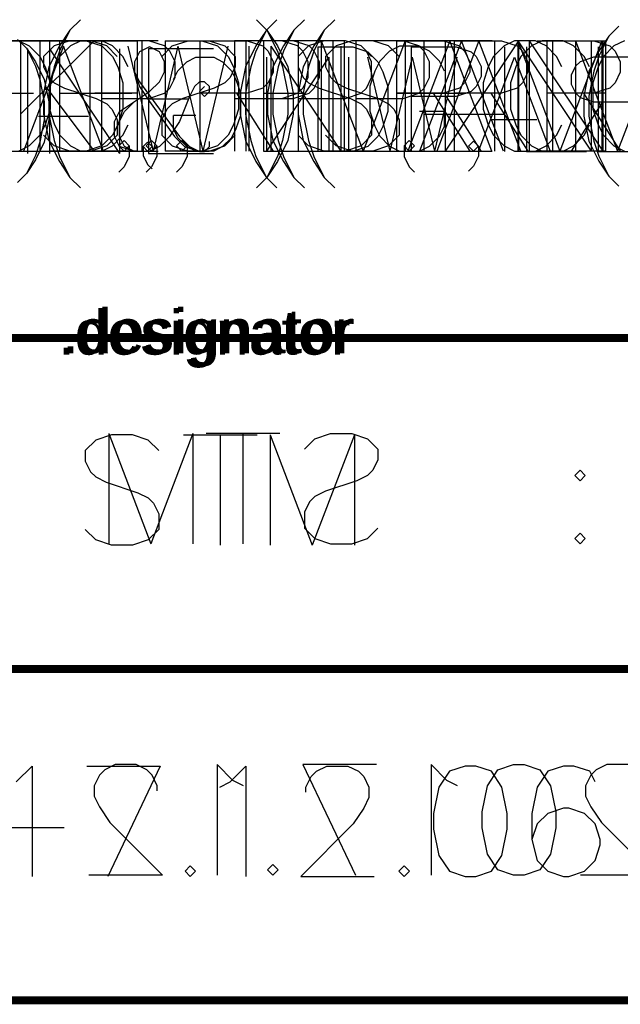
# Model space of a CAD drawing. Header units: millimetres. Extents: x 138 to 555, y 26 to 334.
# Tile 20 of 202: x 261 to 271, y 26 to 44. Entities that reach past the tile are written whole.
import ezdxf

# ---------------------------------------------------------------- set-up
doc = ezdxf.new("R2010")
doc.units = ezdxf.units.MM
for name, color, linetype in [('BottomLayer', 5, 'Continuous'), ('BottomOverlay', 54, 'Continuous'), ('BottomPaste', 16, 'Continuous'), ('BottomSolder', 6, 'Continuous'), ('DrillDrawing', 1, 'Continuous'), ('KeepOutLayer', 6, 'Continuous'), ('Mechanical27', 56, 'Continuous'), ('Mechanical30', 56, 'Continuous'), ('Mechanical31', 56, 'Continuous'), ('Mechanical32', 56, 'Continuous'), ('MidLayer1', 16, 'Continuous'), ('MidLayer2', 76, 'Continuous'), ('MidLayer3', 90, 'Continuous'), ('TopLayer', 1, 'Continuous'), ('TopOverlay', 2, 'Continuous'), ('TopPaste', 8, 'Continuous'), ('TopSolder', 216, 'Continuous')]:
    doc.layers.add(name, color=color, linetype=linetype)

# ---------------------------------------------------------------- blocks, each defined once
blk = doc.blocks.new('CARTOUCHE_STM_TOP_485')
at = {"layer": 'Mechanical31'}
for p, q in [((58.362, 10.257), (58.076, 10.162)), ((58.743, 10.257), (58.362, 10.257)), ((59.028, 10.162), (58.743, 10.257)), ((59.666, 10.257), (60.999, 10.257)), ((60.333, 10.257), (60.333, 8.257)), ((61.237, 10.257), (61.237, 8.257)), ((61.237, 10.257), (61.999, 8.257)), ((62.761, 10.257), (61.999, 8.257)), ((62.761, 10.257), (62.761, 8.257)), ((58.076, 10.162), (57.886, 9.971)), ((59.219, 9.971), (59.028, 10.162)), ((57.886, 9.971), (57.886, 9.781)), ((57.886, 9.781), (57.981, 9.59)), ((57.981, 9.59), (58.076, 9.495)), ((58.076, 9.495), (58.267, 9.4)), ((58.267, 9.4), (58.838, 9.209)), ((58.838, 9.209), (59.028, 9.114)), ((59.028, 9.114), (59.124, 9.019)), ((59.124, 9.019), (59.219, 8.829)), ((59.219, 8.829), (59.219, 8.543)), ((58.076, 8.353), (57.886, 8.543)), ((59.219, 8.543), (59.028, 8.353)), ((58.362, 8.257), (58.076, 8.353)), ((58.743, 8.257), (58.362, 8.257)), ((59.028, 8.353), (58.743, 8.257)), ((56.637, 3.971), (56.923, 4.257)), ((56.923, 4.257), (56.923, 2.257)), ((57.913, 4.257), (59.246, 4.257)), ((59.246, 4.257), (58.294, 2.257)), ((60.513, 3.971), (60.798, 4.257)), ((60.798, 4.257), (60.798, 2.257)), ((61.979, 4.066), (62.074, 4.162)), ((62.074, 4.162), (62.265, 4.257)), ((62.265, 4.257), (62.646, 4.257)), ((62.646, 4.257), (62.836, 4.162)), ((62.836, 4.162), (62.931, 4.066)), ((64.483, 4.162), (64.293, 3.876)), ((64.769, 4.257), (64.483, 4.162)), ((64.959, 4.257), (64.769, 4.257)), ((65.245, 4.162), (64.959, 4.257)), ((65.435, 3.876), (65.245, 4.162)), ((66.264, 4.162), (66.073, 3.876)), ((66.549, 4.257), (66.264, 4.162)), ((66.74, 4.257), (66.549, 4.257)), ((67.026, 4.162), (66.74, 4.257)), ((67.121, 3.971), (67.026, 4.162)), ((60.322, 3.876), (60.513, 3.971)), ((61.884, 3.876), (61.979, 4.066)), ((62.931, 4.066), (63.026, 3.876)), ((61.884, 3.781), (61.884, 3.876)), ((63.026, 3.876), (63.026, 3.686)), ((64.293, 3.876), (64.198, 3.4)), ((65.531, 3.4), (65.435, 3.876)), ((66.073, 3.876), (65.978, 3.4)), ((63.026, 3.686), (62.931, 3.495)), ((62.931, 3.495), (62.741, 3.209)), ((64.198, 3.4), (64.198, 3.114)), ((65.531, 3.114), (65.531, 3.4)), ((65.978, 3.4), (65.978, 2.924)), ((66.264, 3.4), (66.073, 3.209)), ((66.549, 3.495), (66.264, 3.4)), ((66.645, 3.495), (66.549, 3.495)), ((66.93, 3.4), (66.645, 3.495)), ((67.121, 3.209), (66.93, 3.4)), ((62.741, 3.209), (61.789, 2.257)), ((64.198, 3.114), (64.293, 2.638)), ((65.435, 2.638), (65.531, 3.114)), ((66.073, 3.209), (65.978, 2.924)), ((67.216, 2.924), (67.121, 3.209)), ((65.978, 2.924), (66.073, 2.543)), ((67.216, 2.829), (67.216, 2.924)), ((67.121, 2.543), (67.216, 2.829)), ((64.293, 2.638), (64.483, 2.353)), ((65.245, 2.353), (65.435, 2.638)), ((66.073, 2.543), (66.264, 2.353)), ((66.93, 2.353), (67.121, 2.543)), ((59.789, 2.448), (59.694, 2.353)), ((59.694, 2.353), (59.789, 2.257)), ((59.884, 2.353), (59.789, 2.448)), ((59.789, 2.257), (59.884, 2.353)), ((63.664, 2.448), (63.569, 2.353)), ((63.569, 2.353), (63.664, 2.257)), ((63.76, 2.353), (63.664, 2.448)), ((63.664, 2.257), (63.76, 2.353)), ((64.483, 2.353), (64.769, 2.257)), ((64.959, 2.257), (65.245, 2.353)), ((66.264, 2.353), (66.549, 2.257)), ((66.645, 2.257), (66.93, 2.353)), ((61.789, 2.257), (63.122, 2.257)), ((64.769, 2.257), (64.959, 2.257)), ((66.549, 2.257), (66.645, 2.257))]:
    blk.add_line(p, q, dxfattribs=at)
at = {"layer": 'Mechanical31', "const_width": 0.12}
for points in [[(38, 12), (80, 12)], [(38, 6), (80, 6)], [(0, 0), (121, 0)]]:
    blk.add_lwpolyline(points, dxfattribs=at)
blk = doc.blocks.new('CARTOUCHE_STM_BOTTOM_486')
at = {"layer": 'Mechanical32'}
for p, q in [((58.239, 10.257), (59.001, 8.257)), ((58.239, 10.257), (58.239, 8.257)), ((59.763, 10.257), (59.001, 8.257)), ((59.763, 10.257), (59.763, 8.257)), ((61.334, 10.257), (60.001, 10.257)), ((60.667, 10.257), (60.667, 8.257)), ((61.972, 10.162), (62.257, 10.257)), ((62.257, 10.257), (62.638, 10.257)), ((62.638, 10.257), (62.924, 10.162)), ((61.781, 9.971), (61.972, 10.162)), ((62.924, 10.162), (63.114, 9.971)), ((63.114, 9.971), (63.114, 9.781)), ((63.114, 9.781), (63.019, 9.59)), ((62.924, 9.495), (62.733, 9.4)), ((63.019, 9.59), (62.924, 9.495)), ((66.679, 9.495), (66.775, 9.59)), ((66.775, 9.4), (66.679, 9.495)), ((66.775, 9.59), (66.87, 9.495)), ((66.87, 9.495), (66.775, 9.4)), ((62.733, 9.4), (62.162, 9.209)), ((61.972, 9.114), (61.876, 9.019)), ((62.162, 9.209), (61.972, 9.114)), ((61.876, 9.019), (61.781, 8.829)), ((61.781, 8.829), (61.781, 8.543)), ((61.781, 8.543), (61.972, 8.353)), ((62.924, 8.353), (63.114, 8.543)), ((66.679, 8.353), (66.775, 8.448)), ((66.775, 8.448), (66.87, 8.353)), ((61.972, 8.353), (62.257, 8.257)), ((62.257, 8.257), (62.638, 8.257)), ((62.638, 8.257), (62.924, 8.353)), ((66.775, 8.257), (66.679, 8.353)), ((66.87, 8.353), (66.775, 8.257)), ((58.164, 4.162), (58.069, 4.066)), ((58.354, 4.257), (58.164, 4.162)), ((58.735, 4.257), (58.354, 4.257)), ((58.926, 4.162), (58.735, 4.257)), ((59.021, 4.066), (58.926, 4.162)), ((60.487, 3.971), (60.202, 4.257)), ((60.202, 4.257), (60.202, 2.257)), ((61.754, 4.257), (62.706, 2.257)), ((63.087, 4.257), (61.754, 4.257)), ((64.363, 3.971), (64.077, 4.257)), ((64.077, 4.257), (64.077, 2.257)), ((65.096, 3.876), (65.286, 4.162)), ((65.286, 4.162), (65.572, 4.257)), ((65.572, 4.257), (65.762, 4.257)), ((65.762, 4.257), (66.048, 4.162)), ((66.048, 4.162), (66.239, 3.876)), ((67.067, 4.162), (66.972, 4.066)), ((67.257, 4.257), (67.067, 4.162)), ((67.638, 4.257), (67.257, 4.257)), ((58.069, 4.066), (57.974, 3.876)), ((59.116, 3.876), (59.021, 4.066)), ((60.678, 3.876), (60.487, 3.971)), ((64.553, 3.876), (64.363, 3.971)), ((66.972, 4.066), (66.876, 3.876)), ((57.974, 3.876), (57.974, 3.686)), ((59.116, 3.781), (59.116, 3.876)), ((65.001, 3.4), (65.096, 3.876)), ((66.239, 3.876), (66.334, 3.4)), ((66.876, 3.876), (66.876, 3.686)), ((57.974, 3.686), (58.069, 3.495)), ((66.876, 3.686), (66.972, 3.495)), ((58.069, 3.495), (58.259, 3.209)), ((65.001, 3.114), (65.001, 3.4)), ((66.334, 3.4), (66.334, 3.114)), ((66.972, 3.495), (67.162, 3.209)), ((57.431, 3.114), (55.717, 3.114)), ((58.259, 3.209), (59.211, 2.257)), ((65.096, 2.638), (65.001, 3.114)), ((66.334, 3.114), (66.239, 2.638)), ((67.162, 3.209), (68.114, 2.257)), ((65.286, 2.353), (65.096, 2.638)), ((66.239, 2.638), (66.048, 2.353)), ((61.116, 2.353), (61.211, 2.448)), ((61.211, 2.257), (61.116, 2.353)), ((61.211, 2.448), (61.306, 2.353)), ((61.306, 2.353), (61.211, 2.257)), ((65.572, 2.257), (65.286, 2.353)), ((66.048, 2.353), (65.762, 2.257)), ((59.211, 2.257), (57.878, 2.257)), ((65.762, 2.257), (65.572, 2.257)), ((68.114, 2.257), (66.781, 2.257))]:
    blk.add_line(p, q, dxfattribs=at)
at = {"layer": 'Mechanical32', "const_width": 0.12}
for points in [[(41, 12), (83, 12)], [(41, 6), (83, 6)], [(0, 0), (121, 0)]]:
    blk.add_lwpolyline(points, dxfattribs=at)

msp = doc.modelspace()

# ---------------------------------------------------------------- linework, layer by layer
at = {"layer": 'BottomLayer'}
for p, q in [((261.526, 43.177), (261.241, 43.082)), ((261.907, 43.177), (261.526, 43.177)), ((262.193, 43.082), (261.907, 43.177)), ((262.831, 43.177), (262.831, 41.177)), ((263.25, 43.177), (263.25, 41.177)), ((263.25, 43.177), (263.916, 43.177)), ((263.916, 43.177), (264.202, 43.082)), ((266.268, 43.177), (265.031, 43.177)), ((265.031, 43.177), (265.031, 41.177)), ((261.241, 43.082), (261.05, 42.891)), ((262.383, 42.891), (262.193, 43.082)), ((264.202, 43.082), (264.393, 42.891)), ((261.05, 42.891), (261.05, 42.701)), ((264.393, 42.891), (264.488, 42.701)), ((261.05, 42.701), (261.146, 42.51)), ((264.488, 42.701), (264.583, 42.415)), ((261.146, 42.51), (261.241, 42.415)), ((261.241, 42.415), (261.431, 42.32)), ((261.431, 42.32), (262.003, 42.13)), ((264.583, 42.415), (264.583, 41.939)), ((262.003, 42.13), (262.193, 42.034)), ((265.031, 42.225), (265.792, 42.225)), ((262.193, 42.034), (262.288, 41.939)), ((262.288, 41.939), (262.383, 41.749)), ((264.583, 41.939), (264.488, 41.653)), ((262.383, 41.749), (262.383, 41.463)), ((264.488, 41.653), (264.393, 41.463)), ((261.241, 41.273), (261.05, 41.463)), ((262.383, 41.463), (262.193, 41.273)), ((264.393, 41.463), (264.202, 41.273)), ((261.526, 41.177), (261.241, 41.273)), ((262.193, 41.273), (261.907, 41.177)), ((264.202, 41.273), (263.916, 41.177)), ((261.907, 41.177), (261.526, 41.177)), ((263.916, 41.177), (263.25, 41.177)), ((265.031, 41.177), (266.268, 41.177))]:
    msp.add_line(p, q, dxfattribs=at)
at = {"layer": 'BottomOverlay'}
for p, q in [((264.904, 43.558), (265.094, 43.367)), ((265.094, 43.367), (265.285, 43.082)), ((265.094, 43.367), (265.285, 42.987)), ((260.6, 43.177), (260.791, 43.082)), ((261.505, 43.177), (262.743, 43.177)), ((262.743, 43.177), (262.743, 41.177)), ((263.381, 43.082), (263.666, 43.177)), ((263.666, 43.177), (264.047, 43.177)), ((264.047, 43.177), (264.333, 43.082)), ((269.655, 43.177), (268.322, 41.177)), ((268.322, 43.177), (268.322, 41.177)), ((269.655, 43.177), (269.655, 41.177)), ((269.989, 43.177), (271.226, 43.177)), ((271.226, 43.177), (271.226, 41.177)), ((260.791, 43.082), (260.981, 42.891)), ((263.19, 42.891), (263.381, 43.082)), ((264.333, 43.082), (264.523, 42.891)), ((265.285, 43.082), (265.475, 42.701)), ((260.981, 42.891), (261.076, 42.701)), ((264.523, 42.891), (264.523, 42.701)), ((265.285, 42.987), (265.38, 42.701)), ((261.076, 42.701), (261.171, 42.415)), ((264.523, 42.701), (264.428, 42.51)), ((265.38, 42.701), (265.475, 42.225)), ((265.475, 42.701), (265.571, 42.225)), ((264.428, 42.51), (264.333, 42.415)), ((261.171, 42.415), (261.171, 41.939)), ((264.142, 42.32), (263.571, 42.13)), ((264.333, 42.415), (264.142, 42.32)), ((262.743, 42.225), (261.981, 42.225)), ((263.571, 42.13), (263.381, 42.034)), ((265.475, 42.225), (265.475, 41.844)), ((265.571, 42.225), (265.571, 41.844)), ((271.226, 42.225), (270.465, 42.225)), ((261.171, 41.939), (261.076, 41.653)), ((263.285, 41.939), (263.19, 41.749)), ((263.381, 42.034), (263.285, 41.939)), ((263.19, 41.749), (263.19, 41.463)), ((265.475, 41.844), (265.38, 41.368)), ((265.571, 41.844), (265.475, 41.368)), ((261.076, 41.653), (260.981, 41.463)), ((260.981, 41.463), (260.791, 41.273)), ((263.19, 41.463), (263.381, 41.273)), ((264.333, 41.273), (264.523, 41.463)), ((260.791, 41.273), (260.6, 41.177)), ((263.381, 41.273), (263.666, 41.177)), ((264.047, 41.177), (264.333, 41.273)), ((265.475, 41.368), (265.285, 40.987)), ((265.38, 41.368), (265.285, 41.082)), ((267.675, 41.368), (267.58, 41.273)), ((267.58, 41.273), (267.675, 41.177)), ((267.58, 41.273), (267.58, 41.082)), ((267.77, 41.273), (267.675, 41.368)), ((267.675, 41.177), (267.77, 41.273)), ((262.743, 41.177), (261.505, 41.177)), ((263.666, 41.177), (264.047, 41.177)), ((265.285, 41.082), (265.094, 40.701)), ((267.58, 41.082), (267.675, 40.892)), ((271.226, 41.177), (269.989, 41.177)), ((265.285, 40.987), (265.094, 40.701)), ((267.675, 40.892), (267.77, 40.797)), ((265.094, 40.701), (264.904, 40.511))]:
    msp.add_line(p, q, dxfattribs=at)
at = {"layer": 'BottomPaste'}
for p, q in [((265.775, 43.558), (265.585, 43.367)), ((265.585, 43.367), (265.395, 43.082)), ((265.585, 43.367), (265.395, 42.987)), ((259.767, 43.177), (261.1, 43.177)), ((262.576, 43.177), (261.338, 43.177)), ((261.338, 43.177), (261.338, 41.177)), ((266.632, 43.177), (266.347, 43.082)), ((267.013, 43.177), (266.632, 43.177)), ((267.299, 43.082), (267.013, 43.177)), ((269.175, 43.177), (267.937, 43.177)), ((267.937, 43.177), (267.937, 41.177)), ((270.079, 43.177), (269.889, 43.082)), ((270.46, 43.177), (270.079, 43.177)), ((270.651, 43.082), (270.46, 43.177)), ((265.395, 43.082), (265.204, 42.701)), ((266.347, 43.082), (266.156, 42.891)), ((267.489, 42.891), (267.299, 43.082)), ((269.889, 43.082), (269.698, 42.891)), ((270.841, 42.891), (270.651, 43.082)), ((265.395, 42.987), (265.299, 42.701)), ((266.156, 42.891), (266.156, 42.701)), ((269.698, 42.891), (269.603, 42.701)), ((270.936, 42.701), (270.841, 42.891)), ((265.204, 42.701), (265.109, 42.225)), ((265.299, 42.701), (265.204, 42.225)), ((266.156, 42.701), (266.252, 42.51)), ((269.603, 42.701), (269.508, 42.415)), ((266.252, 42.51), (266.347, 42.415)), ((266.347, 42.415), (266.537, 42.32)), ((266.537, 42.32), (267.109, 42.13)), ((269.508, 42.415), (269.508, 41.939)), ((261.338, 42.225), (262.1, 42.225)), ((265.109, 42.225), (265.109, 41.844)), ((265.204, 42.225), (265.204, 41.844)), ((267.109, 42.13), (267.299, 42.034)), ((267.937, 42.225), (268.699, 42.225)), ((267.299, 42.034), (267.394, 41.939)), ((267.394, 41.939), (267.489, 41.749)), ((269.508, 41.939), (269.603, 41.653)), ((265.109, 41.844), (265.204, 41.368)), ((265.204, 41.844), (265.299, 41.368)), ((267.489, 41.749), (267.489, 41.463)), ((269.603, 41.653), (269.698, 41.463)), ((270.841, 41.463), (270.936, 41.653)), ((266.347, 41.273), (266.156, 41.463)), ((267.489, 41.463), (267.299, 41.273)), ((269.698, 41.463), (269.889, 41.273)), ((270.651, 41.273), (270.841, 41.463)), ((262.909, 41.273), (263.005, 41.368)), ((263.005, 41.177), (262.909, 41.273)), ((263.005, 41.368), (263.1, 41.273)), ((263.1, 41.273), (263.005, 41.177)), ((263.1, 41.273), (263.1, 41.082)), ((265.204, 41.368), (265.395, 40.987)), ((265.299, 41.368), (265.395, 41.082)), ((266.632, 41.177), (266.347, 41.273)), ((267.299, 41.273), (267.013, 41.177)), ((269.889, 41.273), (270.079, 41.177)), ((270.46, 41.177), (270.651, 41.273)), ((261.338, 41.177), (262.576, 41.177)), ((263.1, 41.082), (263.005, 40.892)), ((265.395, 41.082), (265.585, 40.701)), ((267.013, 41.177), (266.632, 41.177)), ((267.937, 41.177), (269.175, 41.177)), ((270.079, 41.177), (270.46, 41.177)), ((263.005, 40.892), (262.909, 40.797)), ((265.395, 40.987), (265.585, 40.701)), ((265.585, 40.701), (265.775, 40.511))]:
    msp.add_line(p, q, dxfattribs=at)
at = {"layer": 'BottomSolder'}
for p, q in [((265.278, 43.558), (265.088, 43.367)), ((265.088, 43.367), (264.897, 43.082)), ((265.088, 43.367), (264.897, 42.987)), ((260.631, 43.177), (260.631, 41.177)), ((261.964, 43.177), (260.631, 41.844)), ((266.135, 43.177), (265.849, 43.082)), ((266.516, 43.177), (266.135, 43.177)), ((266.802, 43.082), (266.516, 43.177)), ((268.677, 43.177), (267.44, 43.177)), ((267.44, 43.177), (267.44, 41.177)), ((269.582, 43.177), (269.391, 43.082)), ((269.963, 43.177), (269.582, 43.177)), ((270.153, 43.082), (269.963, 43.177)), ((271.572, 43.177), (271.382, 43.082)), ((264.897, 43.082), (264.707, 42.701)), ((265.849, 43.082), (265.659, 42.891)), ((266.992, 42.891), (266.802, 43.082)), ((269.391, 43.082), (269.201, 42.891)), ((270.344, 42.891), (270.153, 43.082)), ((271.382, 43.082), (271.191, 42.891)), ((264.897, 42.987), (264.802, 42.701)), ((265.659, 42.891), (265.659, 42.701)), ((269.201, 42.891), (269.106, 42.701)), ((270.439, 42.701), (270.344, 42.891)), ((271.191, 42.891), (271.096, 42.701)), ((264.707, 42.701), (264.612, 42.225)), ((264.802, 42.701), (264.707, 42.225)), ((265.659, 42.701), (265.754, 42.51)), ((269.106, 42.701), (269.011, 42.415)), ((271.096, 42.701), (271.001, 42.415)), ((265.754, 42.51), (265.849, 42.415)), ((261.108, 42.32), (261.964, 41.177)), ((265.849, 42.415), (266.04, 42.32)), ((266.04, 42.32), (266.611, 42.13)), ((269.011, 42.415), (269.011, 41.939)), ((271.001, 42.415), (271.001, 41.939)), ((264.612, 42.225), (264.612, 41.844)), ((264.707, 42.225), (264.707, 41.844)), ((266.611, 42.13), (266.802, 42.034)), ((267.44, 42.225), (268.201, 42.225)), ((266.802, 42.034), (266.897, 41.939)), ((266.897, 41.939), (266.992, 41.749)), ((269.011, 41.939), (269.106, 41.653)), ((271.001, 41.939), (271.096, 41.653)), ((264.612, 41.844), (264.707, 41.368)), ((264.707, 41.844), (264.802, 41.368)), ((266.992, 41.749), (266.992, 41.463)), ((269.106, 41.653), (269.201, 41.463)), ((270.344, 41.463), (270.439, 41.653)), ((271.096, 41.653), (271.191, 41.463)), ((265.849, 41.273), (265.659, 41.463)), ((266.992, 41.463), (266.802, 41.273)), ((269.201, 41.463), (269.391, 41.273)), ((270.153, 41.273), (270.344, 41.463)), ((271.191, 41.463), (271.382, 41.273)), ((262.412, 41.273), (262.507, 41.368)), ((262.507, 41.177), (262.412, 41.273)), ((262.507, 41.368), (262.602, 41.273)), ((262.602, 41.273), (262.507, 41.177)), ((262.602, 41.273), (262.602, 41.082)), ((264.707, 41.368), (264.897, 40.987)), ((264.802, 41.368), (264.897, 41.082)), ((266.135, 41.177), (265.849, 41.273)), ((266.802, 41.273), (266.516, 41.177)), ((269.391, 41.273), (269.582, 41.177)), ((269.963, 41.177), (270.153, 41.273)), ((271.382, 41.273), (271.572, 41.177)), ((262.602, 41.082), (262.507, 40.892)), ((264.897, 41.082), (265.088, 40.701)), ((266.516, 41.177), (266.135, 41.177)), ((267.44, 41.177), (268.677, 41.177)), ((269.582, 41.177), (269.963, 41.177)), ((262.507, 40.892), (262.412, 40.797)), ((264.897, 40.987), (265.088, 40.701)), ((265.088, 40.701), (265.278, 40.511))]:
    msp.add_line(p, q, dxfattribs=at)
at = {"layer": 'DrillDrawing'}
for p, q in [((262.97, 43.068), (262.789, 42.978)), ((263.151, 42.978), (262.97, 43.068)), ((266.018, 43.068), (266.018, 41.169)), ((266.018, 43.068), (266.651, 43.068)), ((266.651, 43.068), (266.923, 42.978)), ((267.71, 43.068), (267.71, 41.169)), ((267.71, 43.068), (268.524, 43.068)), ((268.524, 43.068), (268.795, 42.978)), ((269.401, 43.068), (269.401, 41.169)), ((269.799, 43.068), (269.799, 41.169)), ((271.093, 43.068), (271.093, 41.169)), ((262.789, 42.978), (262.698, 42.797)), ((263.241, 42.797), (263.151, 42.978)), ((266.923, 42.978), (267.104, 42.797)), ((268.795, 42.978), (268.886, 42.888)), ((268.886, 42.888), (268.976, 42.707)), ((262.698, 42.797), (262.698, 42.616)), ((263.241, 42.616), (263.241, 42.797)), ((267.104, 42.797), (267.194, 42.616)), ((268.976, 42.707), (268.976, 42.526)), ((262.698, 42.616), (262.789, 42.345)), ((262.698, 42.616), (262.789, 42.435)), ((263.151, 42.435), (263.241, 42.616)), ((267.194, 42.616), (267.284, 42.345)), ((268.976, 42.526), (268.886, 42.345)), ((262.789, 42.435), (263.512, 41.44)), ((262.789, 42.345), (262.97, 42.073)), ((262.97, 42.254), (263.151, 42.435)), ((263.784, 42.345), (263.693, 42.164)), ((263.874, 42.435), (263.784, 42.345)), ((263.965, 42.435), (263.874, 42.435)), ((263.965, 42.345), (263.874, 42.254)), ((264.055, 42.345), (263.965, 42.435)), ((264.055, 42.254), (264.055, 42.345)), ((267.284, 42.345), (267.284, 41.893)), ((268.886, 42.345), (268.795, 42.254)), ((262.427, 41.893), (262.97, 42.254)), ((263.693, 42.164), (263.512, 41.712)), ((263.874, 42.254), (263.965, 42.164)), ((263.965, 42.164), (264.055, 42.254)), ((268.524, 42.164), (267.71, 42.164)), ((268.343, 42.164), (268.976, 41.169)), ((268.795, 42.254), (268.524, 42.164)), ((262.517, 41.893), (262.698, 42.073)), ((262.97, 42.073), (263.422, 41.44)), ((262.337, 41.712), (262.427, 41.893)), ((262.427, 41.712), (262.517, 41.893)), ((267.284, 41.893), (267.194, 41.621)), ((262.337, 41.44), (262.337, 41.712)), ((262.427, 41.44), (262.427, 41.712)), ((263.512, 41.712), (263.332, 41.44)), ((267.194, 41.621), (267.104, 41.44)), ((262.427, 41.259), (262.337, 41.44)), ((262.517, 41.259), (262.427, 41.44)), ((263.332, 41.44), (263.151, 41.259)), ((263.422, 41.44), (263.603, 41.259)), ((263.512, 41.44), (263.693, 41.259)), ((267.104, 41.44), (266.923, 41.259)), ((262.698, 41.169), (262.427, 41.259)), ((262.698, 41.169), (262.517, 41.259)), ((263.151, 41.259), (262.97, 41.169)), ((263.603, 41.259), (263.874, 41.169)), ((263.693, 41.259), (263.874, 41.169)), ((263.965, 41.169), (264.055, 41.259)), ((264.055, 41.259), (264.055, 41.35)), ((266.923, 41.259), (266.651, 41.169)), ((262.97, 41.169), (262.698, 41.169)), ((263.874, 41.169), (263.965, 41.169)), ((266.651, 41.169), (266.018, 41.169)), ((269.799, 41.169), (270.885, 41.169)), ((271.093, 41.169), (272.178, 41.169))]:
    msp.add_line(p, q, dxfattribs=at)
at = {"layer": 'KeepOutLayer'}
for p, q in [((260.761, 43.032), (260.761, 41.132)), ((261.159, 43.032), (261.159, 41.132)), ((261.159, 43.032), (262.426, 41.132)), ((262.426, 43.032), (262.426, 41.132)), ((264.126, 43.032), (262.95, 43.032)), ((262.95, 43.032), (262.95, 41.132)), ((262.95, 42.127), (263.674, 42.127)), ((262.95, 41.132), (264.126, 41.132))]:
    msp.add_line(p, q, dxfattribs=at)
at = {"layer": 'Mechanical27'}
for p, q in [((271.471, 43.439), (271.29, 43.258)), ((271.29, 43.258), (271.11, 42.987)), ((271.29, 43.258), (271.11, 42.896)), ((261.413, 43.077), (260.689, 41.177)), ((262.136, 41.177), (261.413, 43.077)), ((262.579, 43.077), (263.032, 41.177)), ((263.484, 43.077), (263.032, 41.177)), ((263.484, 43.077), (263.936, 41.177)), ((264.389, 43.077), (263.936, 41.177)), ((264.768, 43.077), (264.768, 41.177)), ((265.167, 43.077), (265.167, 41.177)), ((265.167, 43.077), (266.433, 41.177)), ((266.433, 43.077), (266.433, 41.177)), ((267.5, 43.077), (267.319, 42.987)), ((267.862, 43.077), (267.5, 43.077)), ((268.043, 42.987), (267.862, 43.077)), ((267.319, 42.987), (267.138, 42.806)), ((268.224, 42.806), (268.043, 42.987)), ((271.11, 42.987), (270.929, 42.625)), ((271.11, 42.896), (271.019, 42.625)), ((267.138, 42.806), (267.048, 42.625)), ((268.314, 42.625), (268.224, 42.806)), ((267.048, 42.625), (266.958, 42.353)), ((270.929, 42.625), (270.838, 42.172)), ((271.019, 42.625), (270.929, 42.172)), ((266.958, 42.353), (266.958, 41.901)), ((270.838, 42.172), (270.838, 41.811)), ((270.929, 42.172), (270.929, 41.811)), ((260.96, 41.811), (261.865, 41.811)), ((266.958, 41.901), (267.048, 41.63)), ((267.862, 41.901), (268.314, 41.901)), ((268.314, 41.63), (268.314, 41.901)), ((270.838, 41.811), (270.929, 41.358)), ((270.929, 41.811), (271.019, 41.358)), ((267.048, 41.63), (267.138, 41.449)), ((268.224, 41.449), (268.314, 41.63)), ((267.138, 41.449), (267.319, 41.268)), ((268.043, 41.268), (268.224, 41.449)), ((267.319, 41.268), (267.5, 41.177)), ((267.862, 41.177), (268.043, 41.268)), ((268.749, 41.268), (268.839, 41.358)), ((268.839, 41.177), (268.749, 41.268)), ((268.839, 41.358), (268.93, 41.268)), ((268.93, 41.268), (268.839, 41.177)), ((268.93, 41.268), (268.93, 41.087)), ((270.929, 41.358), (271.11, 40.996)), ((271.019, 41.358), (271.11, 41.087)), ((267.5, 41.177), (267.862, 41.177)), ((268.93, 41.087), (268.839, 40.906)), ((271.11, 41.087), (271.29, 40.725)), ((268.839, 40.906), (268.749, 40.816)), ((271.11, 40.996), (271.29, 40.725)), ((271.29, 40.725), (271.471, 40.544))]:
    msp.add_line(p, q, dxfattribs=at)
at = {"layer": 'Mechanical30'}
for p, q in [((260.578, 43.201), (260.74, 43.039)), ((260.74, 43.039), (260.901, 42.796)), ((260.74, 43.039), (260.901, 42.715)), ((263.645, 42.796), (263.807, 42.877)), ((263.807, 42.877), (264.131, 42.877)), ((264.131, 42.877), (264.293, 42.796)), ((266.219, 42.877), (265.086, 41.177)), ((265.086, 42.877), (265.086, 41.177)), ((266.219, 42.877), (266.219, 41.177)), ((266.575, 42.877), (266.575, 41.177)), ((266.915, 42.877), (267.32, 41.177)), ((267.724, 42.877), (267.32, 41.177)), ((267.724, 42.877), (268.129, 41.177)), ((268.534, 42.877), (268.129, 41.177)), ((268.93, 41.177), (269.578, 42.877)), ((269.578, 42.877), (270.225, 41.177)), ((271.01, 42.877), (270.767, 42.796)), ((271.739, 42.877), (271.01, 42.877)), ((260.901, 42.796), (261.063, 42.472)), ((260.901, 42.715), (260.982, 42.472)), ((263.483, 42.634), (263.645, 42.796)), ((264.293, 42.796), (264.454, 42.634)), ((270.686, 42.715), (270.606, 42.553)), ((270.767, 42.796), (270.686, 42.715)), ((260.982, 42.472), (261.063, 42.068)), ((261.063, 42.472), (261.144, 42.068)), ((263.402, 42.472), (263.483, 42.634)), ((264.454, 42.634), (264.535, 42.472)), ((264.535, 42.472), (264.616, 42.23)), ((270.606, 42.553), (270.606, 42.391)), ((270.606, 42.391), (270.686, 42.23)), ((264.616, 42.23), (264.616, 41.825)), ((270.686, 42.23), (270.767, 42.149)), ((270.767, 42.149), (271.01, 42.068)), ((261.063, 42.068), (261.063, 41.744)), ((261.144, 42.068), (261.144, 41.744)), ((271.172, 42.068), (270.606, 41.177)), ((271.01, 42.068), (271.739, 42.068)), ((261.063, 41.744), (260.982, 41.339)), ((261.144, 41.744), (261.063, 41.339)), ((263.402, 41.582), (263.402, 41.825)), ((263.807, 41.825), (263.402, 41.825)), ((264.616, 41.825), (264.535, 41.582)), ((269.982, 41.744), (269.173, 41.744)), ((263.483, 41.42), (263.402, 41.582)), ((264.535, 41.582), (264.454, 41.42)), ((263.645, 41.258), (263.483, 41.42)), ((264.454, 41.42), (264.293, 41.258)), ((261.063, 41.339), (260.901, 41.016)), ((260.982, 41.339), (260.901, 41.096)), ((262.933, 41.339), (262.852, 41.258)), ((262.852, 41.258), (262.933, 41.177)), ((262.852, 41.258), (262.852, 41.096)), ((263.014, 41.258), (262.933, 41.339)), ((262.933, 41.177), (263.014, 41.258)), ((263.807, 41.177), (263.645, 41.258)), ((264.293, 41.258), (264.131, 41.177)), ((260.901, 41.096), (260.74, 40.773)), ((262.852, 41.096), (262.933, 40.935)), ((264.131, 41.177), (263.807, 41.177)), ((260.901, 41.016), (260.74, 40.773)), ((262.933, 40.935), (263.014, 40.854)), ((260.74, 40.773), (260.578, 40.611))]:
    msp.add_line(p, q, dxfattribs=at)
at = {"layer": 'MidLayer1'}
for p, q in [((261.726, 43.177), (261.536, 43.082)), ((262.107, 43.177), (261.726, 43.177)), ((262.298, 43.082), (262.107, 43.177)), ((265.573, 43.177), (264.716, 43.177)), ((264.716, 43.177), (264.716, 41.177)), ((265.859, 43.082), (265.573, 43.177)), ((266.497, 43.177), (266.497, 41.177)), ((268.62, 43.177), (267.858, 41.177)), ((269.382, 41.177), (268.62, 43.177)), ((269.849, 43.177), (269.849, 41.177)), ((269.849, 43.177), (271.182, 41.177)), ((271.182, 43.177), (271.182, 41.177)), ((261.536, 43.082), (261.346, 42.891)), ((262.488, 42.891), (262.298, 43.082)), ((265.954, 42.987), (265.859, 43.082)), ((261.346, 42.891), (261.25, 42.701)), ((262.583, 42.701), (262.488, 42.891)), ((266.049, 42.796), (265.954, 42.987)), ((261.25, 42.701), (261.155, 42.415)), ((266.049, 42.51), (266.049, 42.796)), ((265.954, 42.32), (266.049, 42.51)), ((261.155, 42.415), (261.155, 41.939)), ((265.859, 42.225), (265.954, 42.32)), ((264.716, 42.13), (265.573, 42.13)), ((265.573, 42.13), (265.859, 42.225)), ((261.155, 41.939), (261.25, 41.653)), ((268.144, 41.844), (269.096, 41.844)), ((261.25, 41.653), (261.346, 41.463)), ((262.488, 41.463), (262.583, 41.653)), ((261.346, 41.463), (261.536, 41.273)), ((262.298, 41.273), (262.488, 41.463)), ((261.536, 41.273), (261.726, 41.177)), ((262.107, 41.177), (262.298, 41.273)), ((261.726, 41.177), (262.107, 41.177)), ((266.497, 41.177), (267.639, 41.177))]:
    msp.add_line(p, q, dxfattribs=at)
at = {"layer": 'MidLayer2'}
for p, q in [((261.155, 43.177), (261.155, 41.177)), ((261.155, 43.177), (261.822, 43.177)), ((261.822, 43.177), (262.107, 43.082)), ((265.364, 43.177), (264.507, 43.177)), ((264.507, 43.177), (264.507, 41.177)), ((265.649, 43.082), (265.364, 43.177)), ((266.287, 43.177), (266.287, 41.177)), ((268.411, 43.177), (267.649, 41.177)), ((269.172, 41.177), (268.411, 43.177)), ((269.639, 43.177), (269.639, 41.177)), ((269.639, 43.177), (270.972, 41.177)), ((270.972, 43.177), (270.972, 41.177)), ((262.107, 43.082), (262.298, 42.891)), ((265.745, 42.987), (265.649, 43.082)), ((262.298, 42.891), (262.393, 42.701)), ((265.84, 42.796), (265.745, 42.987)), ((262.393, 42.701), (262.488, 42.415)), ((265.84, 42.51), (265.84, 42.796)), ((265.745, 42.32), (265.84, 42.51)), ((262.488, 42.415), (262.488, 41.939)), ((265.649, 42.225), (265.745, 42.32)), ((264.507, 42.13), (265.364, 42.13)), ((265.364, 42.13), (265.649, 42.225)), ((262.488, 41.939), (262.393, 41.653)), ((267.935, 41.844), (268.887, 41.844)), ((262.393, 41.653), (262.298, 41.463)), ((262.298, 41.463), (262.107, 41.273)), ((262.107, 41.273), (261.822, 41.177)), ((261.822, 41.177), (261.155, 41.177)), ((266.287, 41.177), (267.43, 41.177))]:
    msp.add_line(p, q, dxfattribs=at)
at = {"layer": 'MidLayer3'}
for p, q in [((261.155, 43.177), (261.155, 41.177)), ((261.155, 43.177), (261.822, 43.177)), ((261.822, 43.177), (262.107, 43.082)), ((265.364, 43.177), (264.507, 43.177)), ((264.507, 43.177), (264.507, 41.177)), ((265.649, 43.082), (265.364, 43.177)), ((266.287, 43.177), (266.287, 41.177)), ((268.411, 43.177), (267.649, 41.177)), ((269.172, 41.177), (268.411, 43.177)), ((269.639, 43.177), (269.639, 41.177)), ((269.639, 43.177), (270.972, 41.177)), ((270.972, 43.177), (270.972, 41.177)), ((262.107, 43.082), (262.298, 42.891)), ((265.745, 42.987), (265.649, 43.082)), ((262.298, 42.891), (262.393, 42.701)), ((265.84, 42.796), (265.745, 42.987)), ((262.393, 42.701), (262.488, 42.415)), ((265.84, 42.51), (265.84, 42.796)), ((265.745, 42.32), (265.84, 42.51)), ((262.488, 42.415), (262.488, 41.939)), ((265.649, 42.225), (265.745, 42.32)), ((264.507, 42.13), (265.364, 42.13)), ((265.364, 42.13), (265.649, 42.225)), ((262.488, 41.939), (262.393, 41.653)), ((267.935, 41.844), (268.887, 41.844)), ((262.393, 41.653), (262.298, 41.463)), ((262.298, 41.463), (262.107, 41.273)), ((262.107, 41.273), (261.822, 41.177)), ((261.822, 41.177), (261.155, 41.177)), ((266.287, 41.177), (267.43, 41.177))]:
    msp.add_line(p, q, dxfattribs=at)
at = {"layer": 'TopLayer'}
for p, q in [((261.346, 43.177), (260.108, 43.177)), ((260.108, 42.225), (260.869, 42.225)), ((260.108, 41.177), (261.346, 41.177))]:
    msp.add_line(p, q, dxfattribs=at)
at = {"layer": 'TopOverlay'}
for p, q in [((261.717, 43.558), (261.526, 43.367)), ((261.526, 43.367), (261.336, 43.082)), ((261.526, 43.367), (261.336, 42.987)), ((262.955, 43.177), (262.098, 43.177)), ((262.098, 43.177), (262.098, 41.177)), ((263.24, 43.082), (262.955, 43.177)), ((263.878, 43.177), (263.878, 41.177)), ((263.878, 43.177), (264.735, 43.177)), ((264.735, 43.177), (265.021, 43.082)), ((265.659, 43.177), (265.659, 41.177)), ((266.078, 43.177), (266.078, 41.177)), ((266.078, 43.177), (266.84, 41.177)), ((267.601, 43.177), (266.84, 41.177)), ((267.601, 43.177), (267.601, 41.177)), ((268.934, 43.177), (268.173, 41.177)), ((269.696, 41.177), (268.934, 43.177)), ((270.163, 43.177), (270.163, 41.177)), ((270.163, 43.177), (271.02, 43.177)), ((271.02, 43.177), (271.305, 43.082)), ((261.336, 43.082), (261.146, 42.701)), ((263.336, 42.987), (263.24, 43.082)), ((265.021, 43.082), (265.116, 42.987)), ((271.305, 43.082), (271.401, 42.987)), ((261.336, 42.987), (261.241, 42.701)), ((263.431, 42.796), (263.336, 42.987)), ((265.116, 42.987), (265.211, 42.796)), ((271.401, 42.987), (271.496, 42.796)), ((261.146, 42.701), (261.05, 42.225)), ((261.241, 42.701), (261.146, 42.225)), ((263.431, 42.51), (263.431, 42.796)), ((265.211, 42.796), (265.211, 42.606)), ((271.496, 42.796), (271.496, 42.606)), ((263.336, 42.32), (263.431, 42.51)), ((265.211, 42.606), (265.116, 42.415)), ((271.496, 42.606), (271.401, 42.415)), ((263.24, 42.225), (263.336, 42.32)), ((265.021, 42.32), (264.735, 42.225)), ((265.116, 42.415), (265.021, 42.32)), ((271.305, 42.32), (271.02, 42.225)), ((271.401, 42.415), (271.305, 42.32)), ((261.05, 42.225), (261.05, 41.844)), ((261.146, 42.225), (261.146, 41.844)), ((262.098, 42.13), (262.955, 42.13)), ((262.955, 42.13), (263.24, 42.225)), ((264.735, 42.225), (263.878, 42.225)), ((264.545, 42.225), (265.211, 41.177)), ((271.02, 42.225), (270.163, 42.225)), ((270.829, 42.225), (271.496, 41.177)), ((261.05, 41.844), (261.146, 41.368)), ((261.146, 41.844), (261.241, 41.368)), ((268.458, 41.844), (269.411, 41.844)), ((261.146, 41.368), (261.336, 40.987)), ((261.241, 41.368), (261.336, 41.082)), ((261.336, 41.082), (261.526, 40.701)), ((261.336, 40.987), (261.526, 40.701)), ((261.526, 40.701), (261.717, 40.511))]:
    msp.add_line(p, q, dxfattribs=at)
at = {"layer": 'TopPaste'}
for p, q in [((266.325, 43.558), (266.135, 43.367)), ((266.135, 43.367), (265.945, 43.082)), ((266.135, 43.367), (265.945, 42.987)), ((260.317, 43.177), (261.65, 43.177)), ((260.984, 43.177), (260.984, 41.177)), ((263.126, 43.177), (261.888, 43.177)), ((261.888, 43.177), (261.888, 41.177)), ((267.563, 43.177), (266.706, 43.177)), ((266.706, 43.177), (266.706, 41.177)), ((267.849, 43.082), (267.563, 43.177)), ((268.487, 43.177), (268.487, 41.177)), ((268.487, 43.177), (269.344, 43.177)), ((269.344, 43.177), (269.63, 43.082)), ((270.267, 43.177), (270.267, 41.177)), ((270.686, 43.177), (270.686, 41.177)), ((270.686, 43.177), (271.448, 41.177)), ((272.21, 43.177), (271.448, 41.177)), ((265.945, 43.082), (265.754, 42.701)), ((267.944, 42.987), (267.849, 43.082)), ((269.63, 43.082), (269.725, 42.987)), ((265.945, 42.987), (265.849, 42.701)), ((268.039, 42.796), (267.944, 42.987)), ((269.725, 42.987), (269.82, 42.796)), ((265.754, 42.701), (265.659, 42.225)), ((265.849, 42.701), (265.754, 42.225)), ((268.039, 42.51), (268.039, 42.796)), ((269.82, 42.796), (269.82, 42.606)), ((267.944, 42.32), (268.039, 42.51)), ((269.82, 42.606), (269.725, 42.415)), ((267.849, 42.225), (267.944, 42.32)), ((269.63, 42.32), (269.344, 42.225)), ((269.725, 42.415), (269.63, 42.32)), ((261.888, 42.225), (262.65, 42.225)), ((265.659, 42.225), (265.659, 41.844)), ((265.754, 42.225), (265.754, 41.844)), ((266.706, 42.13), (267.563, 42.13)), ((267.563, 42.13), (267.849, 42.225)), ((269.344, 42.225), (268.487, 42.225)), ((269.153, 42.225), (269.82, 41.177)), ((265.659, 41.844), (265.754, 41.368)), ((265.754, 41.844), (265.849, 41.368)), ((263.459, 41.273), (263.555, 41.368)), ((263.555, 41.177), (263.459, 41.273)), ((263.555, 41.368), (263.65, 41.273)), ((263.65, 41.273), (263.555, 41.177)), ((263.65, 41.273), (263.65, 41.082)), ((265.754, 41.368), (265.945, 40.987)), ((265.849, 41.368), (265.945, 41.082)), ((261.888, 41.177), (263.126, 41.177)), ((263.65, 41.082), (263.555, 40.892)), ((265.945, 41.082), (266.135, 40.701)), ((263.555, 40.892), (263.459, 40.797)), ((265.945, 40.987), (266.135, 40.701)), ((266.135, 40.701), (266.325, 40.511))]:
    msp.add_line(p, q, dxfattribs=at)
at = {"layer": 'TopSolder'}
for p, q in [((265.278, 43.558), (265.088, 43.367)), ((265.088, 43.367), (264.897, 43.082)), ((265.088, 43.367), (264.897, 42.987)), ((260.631, 43.177), (260.631, 41.177)), ((261.964, 43.177), (260.631, 41.844)), ((266.516, 43.177), (265.659, 43.177)), ((265.659, 43.177), (265.659, 41.177)), ((266.802, 43.082), (266.516, 43.177)), ((267.44, 43.177), (267.44, 41.177)), ((267.44, 43.177), (268.296, 43.177)), ((268.296, 43.177), (268.582, 43.082)), ((269.22, 43.177), (269.22, 41.177)), ((269.639, 43.177), (269.639, 41.177)), ((269.639, 43.177), (270.401, 41.177)), ((271.163, 43.177), (270.401, 41.177)), ((271.163, 43.177), (271.163, 41.177)), ((264.897, 43.082), (264.707, 42.701)), ((266.897, 42.987), (266.802, 43.082)), ((268.582, 43.082), (268.677, 42.987)), ((264.897, 42.987), (264.802, 42.701)), ((266.992, 42.796), (266.897, 42.987)), ((268.677, 42.987), (268.773, 42.796)), ((264.707, 42.701), (264.612, 42.225)), ((264.802, 42.701), (264.707, 42.225)), ((266.992, 42.51), (266.992, 42.796)), ((268.773, 42.796), (268.773, 42.606)), ((266.897, 42.32), (266.992, 42.51)), ((268.773, 42.606), (268.677, 42.415)), ((261.108, 42.32), (261.964, 41.177)), ((266.802, 42.225), (266.897, 42.32)), ((268.582, 42.32), (268.296, 42.225)), ((268.677, 42.415), (268.582, 42.32)), ((264.612, 42.225), (264.612, 41.844)), ((264.707, 42.225), (264.707, 41.844)), ((265.659, 42.13), (266.516, 42.13)), ((266.516, 42.13), (266.802, 42.225)), ((268.296, 42.225), (267.44, 42.225)), ((268.106, 42.225), (268.773, 41.177)), ((264.612, 41.844), (264.707, 41.368)), ((264.707, 41.844), (264.802, 41.368)), ((262.412, 41.273), (262.507, 41.368)), ((262.507, 41.177), (262.412, 41.273)), ((262.507, 41.368), (262.602, 41.273)), ((262.602, 41.273), (262.507, 41.177)), ((262.602, 41.273), (262.602, 41.082)), ((264.707, 41.368), (264.897, 40.987)), ((264.802, 41.368), (264.897, 41.082)), ((262.602, 41.082), (262.507, 40.892)), ((264.897, 41.082), (265.088, 40.701)), ((262.507, 40.892), (262.412, 40.797)), ((264.897, 40.987), (265.088, 40.701)), ((265.088, 40.701), (265.278, 40.511))]:
    msp.add_line(p, q, dxfattribs=at)

# ---------------------------------------------------------------- block references
for name, p in [('CARTOUCHE_STM_TOP_485', (203.918, 25.779)), ('CARTOUCHE_STM_BOTTOM_486', (203.993, 25.804))]:
    msp.add_blockref(name, p)

# ---------------------------------------------------------------- texts
at = {"layer": 'Mechanical27'}
for p in [(261.315, 37.49), (261.391, 37.516)]:
    msp.add_text('.designator', height=0.8, dxfattribs=at).set_placement(p)

doc.saveas('drawing.dxf')
